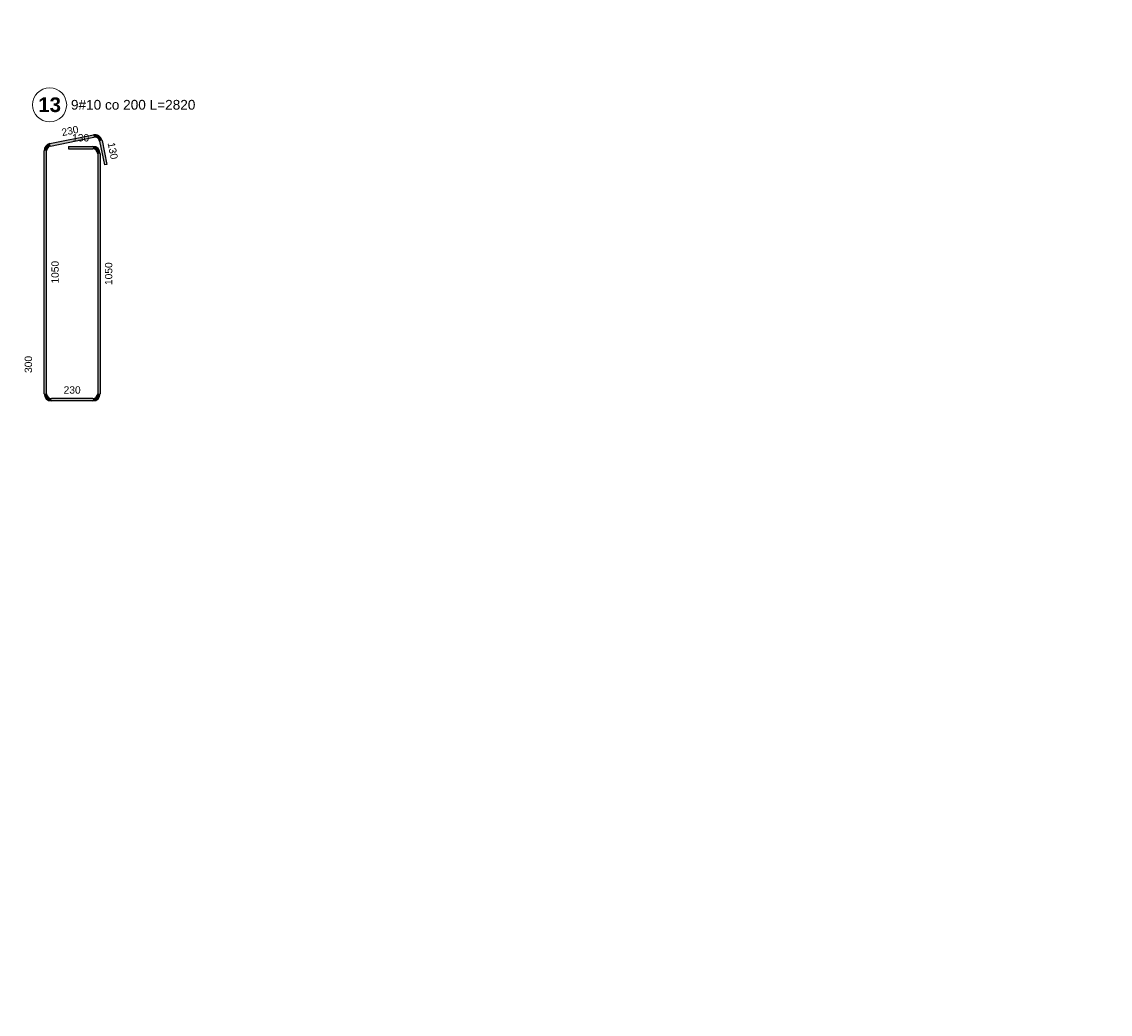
# Model space of a CAD drawing. Extents: x -1474 to 75706, y -7058 to 75879.
# Tile 10 of 19: x 39613 to 44082, y 0 to 4073. Entities that reach past the tile are written whole.
import ezdxf
from ezdxf import colors
from ezdxf.entities.mleader import LeaderData, LeaderLine
from ezdxf.math import Vec2, Vec3

# ---------------------------------------------------------------- set-up
doc = ezdxf.new("R2010")
doc.units = 0
doc.header["$LTSCALE"] = 10
doc.header["$MEASUREMENT"] = 0
doc.layers.add('P-Opis słupy', color=30, linetype='Continuous', lineweight=9)
doc.layers.add('RCAD_pręt wyrzucony', color=130, linetype='Continuous')
doc.styles.add('style1', font='arial.ttf')
doc.styles.add('style3', font='arialbd.ttf')

msp = doc.modelspace()

# ---------------------------------------------------------------- hatches: boundary and pattern name
at = {"layer": 'RCAD_pręt wyrzucony'}
for points in [[(39730.46622, 3563.18962), (39728.47953, 3572.99028), (39906.70868, 3609.11912), (39908.69537, 3599.31846)], [(39932.27009, 3583.69051), (39942.07075, 3585.6772), (39961.93769, 3487.67055), (39952.13702, 3485.68385)], [(39714.43961, 2546.73416), (39704.43961, 2546.73416), (39704.43961, 3543.58829), (39714.43961, 3543.58829)], [(39804.43961, 3551.73416), (39804.43961, 3561.73416), (39904.43961, 3561.73416), (39904.43961, 3551.73416)], [(39924.43961, 3531.73416), (39934.43961, 3531.73416), (39934.43961, 2546.73416), (39924.43961, 2546.73416)], [(39904.43961, 2526.73416), (39904.43961, 2516.73416), (39734.43961, 2516.73416), (39734.43961, 2526.73416)]]:
    msp.add_hatch(color=4, dxfattribs=at).paths.add_polyline_path(points, flags=0)
h = msp.add_hatch(color=4, dxfattribs=at)
edge = h.paths.add_edge_path(flags=0)
edge.add_line((39942.07075, 3585.6772), (39932.27009, 3583.69051))
edge.add_arc((39912.66876, 3579.71712), 20, 11.4591559, 101.4591559)
edge.add_line((39908.69537, 3599.31846), (39906.70868, 3609.11912))
edge.add_arc((39912.66876, 3579.71712), 30, 371.4591559, 461.4591559, ccw=False)
h = msp.add_hatch(color=4, dxfattribs=at)
edge = h.paths.add_edge_path(flags=0)
edge.add_line((39728.47953, 3572.99028), (39730.46622, 3563.18962))
edge.add_arc((39734.43961, 3543.58829), 20, -258.5408441, -180)
edge.add_line((39714.43961, 3543.58829), (39704.43961, 3543.58829))
edge.add_arc((39734.43961, 3543.58829), 30, 101.4591559, 180, ccw=False)
h = msp.add_hatch(color=4, dxfattribs=at)
edge = h.paths.add_edge_path(flags=0)
edge.add_line((39934.43961, 3531.73416), (39924.43961, 3531.73416))
edge.add_arc((39904.43961, 3531.73416), 20, 0, 90)
edge.add_line((39904.43961, 3551.73416), (39904.43961, 3561.73416))
edge.add_arc((39904.43961, 3531.73416), 30, 360, 450, ccw=False)
h = msp.add_hatch(color=4, dxfattribs=at)
edge = h.paths.add_edge_path(flags=0)
edge.add_line((39704.43961, 2546.73416), (39714.43961, 2546.73416))
edge.add_arc((39734.43961, 2546.73416), 20, -180, -90)
edge.add_line((39734.43961, 2526.73416), (39734.43961, 2516.73416))
edge.add_arc((39734.43961, 2546.73416), 30, 180, 270, ccw=False)
h = msp.add_hatch(color=4, dxfattribs=at)
edge = h.paths.add_edge_path(flags=0)
edge.add_line((39904.43961, 2516.73416), (39904.43961, 2526.73416))
edge.add_arc((39904.43961, 2546.73416), 20, -90, 0)
edge.add_line((39924.43961, 2546.73416), (39934.43961, 2546.73416))
edge.add_arc((39904.43961, 2546.73416), 30, 270, 360, ccw=False)

# ---------------------------------------------------------------- linework, layer by layer
at = {"layer": 'RCAD_pręt wyrzucony', "color": 4}
for p, q in [((39728.47953, 3572.99028), (39906.70868, 3609.11912)), ((39730.46622, 3563.18962), (39908.69537, 3599.31846)), ((39932.27009, 3583.69051), (39952.13702, 3485.68385)), ((39942.07075, 3585.6772), (39961.93769, 3487.67055)), ((39704.43961, 2546.73416), (39704.43961, 3543.58829)), ((39714.43961, 2546.73416), (39714.43961, 3543.58829)), ((39804.43961, 3561.73416), (39904.43961, 3561.73416)), ((39804.43961, 3561.73416), (39804.43961, 3551.73416)), ((39804.43961, 3551.73416), (39904.43961, 3551.73416)), ((39924.43961, 3531.73416), (39924.43961, 2546.73416)), ((39934.43961, 3531.73416), (39934.43961, 2546.73416)), ((39961.93769, 3487.67055), (39952.13702, 3485.68385)), ((39904.43961, 2526.73416), (39734.43961, 2526.73416)), ((39904.43961, 2516.73416), (39734.43961, 2516.73416))]:
    msp.add_line(p, q, dxfattribs=at)
at = {"layer": 'RCAD_pręt wyrzucony', "color": 8, "lineweight": 0}
msp.add_circle((39726.94779, 3732.10766), 70, dxfattribs=at)
at = {"layer": 'RCAD_pręt wyrzucony', "color": 4}
for centre, radius, start, end in [((39912.66876, 3579.71712), 30, 11.4591559, 101.4591559), ((39912.66876, 3579.71712), 20, 11.4591559, 101.4591559), ((39734.43961, 3543.58829), 30, 101.4591559, 180), ((39734.43961, 3543.58829), 20, 101.4591559, 180), ((39904.43961, 3531.73416), 30, 0, 90), ((39904.43961, 3531.73416), 20, 0, 90), ((39734.43961, 2546.73416), 30, 180, 270), ((39734.43961, 2546.73416), 20, 180, 270), ((39904.43961, 2546.73416), 20, 270, 0), ((39904.43961, 2546.73416), 30, 270, 0)]:
    msp.add_arc(centre, radius, start, end, dxfattribs=at)

# ---------------------------------------------------------------- texts
at = {"layer": 'RCAD_pręt wyrzucony', "color": 1, "attachment_point": 5}
for s, insert, char_height, style in [('13', (39726.94779, 3732.10766), 60, 'style3'), ('130', (39854.43961, 3596.73416), 30, 'style1'), ('230', (39819.43961, 2561.73416), 30, 'style1')]:
    msp.add_mtext(s, dxfattribs=dict(at, insert=insert, char_height=char_height, style=style))
at = {"layer": 'RCAD_pręt wyrzucony', "color": 2, "insert": (40070.03101, 3732.10766), "char_height": 40, "attachment_point": 5, "style": 'style1'}
msp.add_mtext('9#10 co 200 L=2820', dxfattribs=at)
at = {"layer": 'RCAD_pręt wyrzucony', "color": 1, "char_height": 30, "attachment_point": 5, "style": 'style1'}
for s, insert, rotation in [('230', (39810.64067, 3625.35703), 11.4591559), ('130', (39986.30655, 3543.6273), 281.4591559), ('1050', (39749.43961, 3045.16122), 90), ('1050', (39969.43961, 3039.23416), 90), ('300', (39639.78221, 2666.73416), 90)]:
    msp.add_mtext(s, dxfattribs=dict(at, insert=insert, rotation=rotation))

# ---------------------------------------------------------------- leaders
at = {"layer": 'P-Opis słupy'}
ml = msp.add_multileader_mtext('Standard', dxfattribs=at)
ml.set_content('         ', color=256)
ml.set_leader_properties()
ml.build(insert=Vec2(0, 0))
ml.multileader.update_dxf_attribs({"arrow_head_size": 78})
ctx = ml.context
ctx.base_point, ctx.char_height, ctx.arrow_head_size, ctx.landing_gap_size, ctx.plane_origin = Vec3(75704.62451, 12147.86704), 2.6, 78, 1.3, Vec3(75778.95855, 10736.38629)
notes = []
notes.append((ctx, [(0, (0, 0, 0), (0, 0), (1, 0), 1, [])]))
ctx.mtext.insert, ctx.mtext.flow_direction = Vec3(75705.92451, 12149.16704), 5
for ctx, leaders in notes:
    for number, flags, end, landing, length, lines in leaders:
        leader = LeaderData()
        leader.index, (leader.has_last_leader_line, leader.has_dogleg_vector, leader.attachment_direction) = number, flags
        leader.last_leader_point, leader.dogleg_vector, leader.dogleg_length = Vec3(end), Vec3(landing), length
        for number, points, colour, breaks in lines:
            line = LeaderLine()
            line.index, line.vertices, line.color, line.breaks = number, Vec3.list(points), colors.encode_raw_color(colour), breaks
            leader.lines.append(line)
        ctx.leaders.append(leader)

doc.saveas('drawing.dxf')
